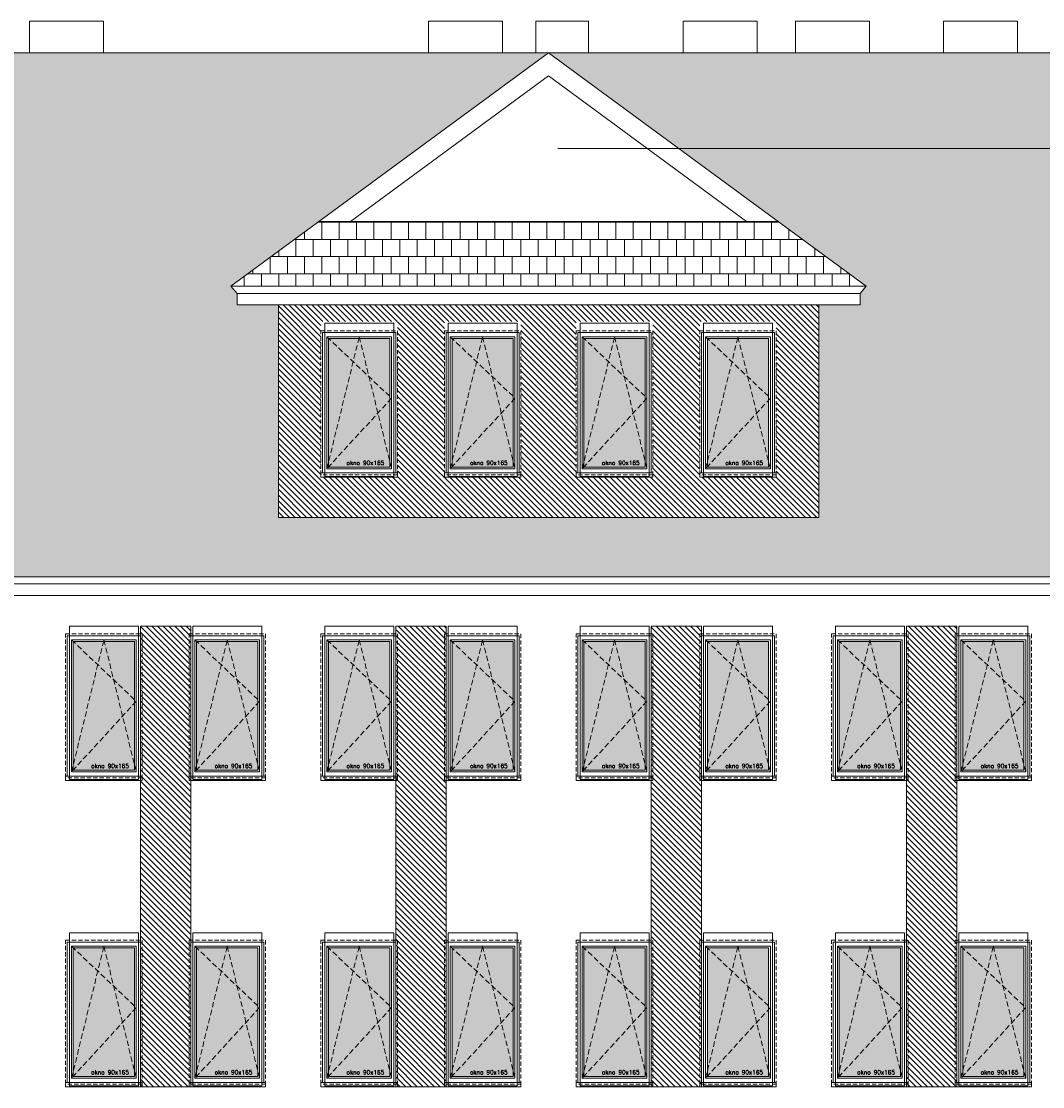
# Model space of a CAD drawing. Header units: millimetres. Extents: x -82287 to 177822, y -399756 to 0.
# Tile 225 of 228: x 62354 to 63554, y -202042 to -200790. Entities that reach past the tile are written whole.
import ezdxf
from ezdxf.enums import TextEntityAlignment as Align

# ---------------------------------------------------------------- set-up
doc = ezdxf.new("R2010")
doc.units = ezdxf.units.MM
doc.header["$MEASUREMENT"] = 0
doc.linetypes.add('SUŁOSZOWA - PB 21 03$0$CACHE', pattern=[9.525, 6.35, -3.175])
doc.linetypes.add('SUŁOSZOWA - PB 21 03$0$CARKOVANA', pattern=[7.5, 5, -2.5])
doc.layers.add('FL_XREF', color=252, linetype='Continuous')
for name, color, linetype, lineweight in [('SUŁOSZOWA - PB 21 03$0$! opisy okien elewacja', 251, 'Continuous', 0), ('SUŁOSZOWA - PB 21 03$0$!! 0_ Istn-okna', 251, 'Continuous', 0), ('SUŁOSZOWA - PB 21 03$0$!! 0_ Istn-widok', 251, 'Continuous', 0), ('SUŁOSZOWA - PB 21 03$0$!! 0_ WIDOK ELEWACJA', 251, 'Continuous', 0), ('SUŁOSZOWA - PB 21 03$0$!! 0_Istn-drzwi', 251, 'Continuous', 0), ('SUŁOSZOWA - PB 21 03$0$!! 0_Opis_pom', 251, 'Continuous', 0), ('SUŁOSZOWA - PB 21 03$0$!! 1_ELEWACJA KOLOR', 251, 'Continuous', 0), ('SUŁOSZOWA - PB 21 03$0$!! 1_Hatch dach', 251, 'Continuous', 0), ('SUŁOSZOWA - PB 21 03$0$!! 1_OPIS POM NOWE', 251, 'Continuous', 0), ('SUŁOSZOWA - PB 21 03$0$!! 2_NOWE OKNA WIDOk - remont', 251, 'Continuous', 0), ('SUŁOSZOWA - PB 21 03$0$!! 2_TYNK OBRYS', 251, 'Continuous', 0), ('SUŁOSZOWA - PB 21 03$0$!!_1  OPISY ELEWACJE', 251, 'Continuous', 0)]:
    doc.layers.add(name, color=color, linetype=linetype, lineweight=lineweight)
doc.styles.add('SUŁOSZOWA - PB 21 03$0$ARIAL', font='tahoma.ttf')
doc.styles.add('SUŁOSZOWA - PB 21 03$0$TXT', font='simplex.shx')
pattern_1 = [(0, (0, 0), (0, 20.32), []), (90, (0, 0), (-10.16, 20.32), [20.32, -20.32])]
pattern_2 = [(315, (4038.4983, 39195.6034), (3.367596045, 3.367596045), [])]

# ---------------------------------------------------------------- blocks, each defined once
blk = doc.blocks.new('SUŁOSZOWA - PB 21 03$0$okno 90x180')
at = {"layer": 'SUŁOSZOWA - PB 21 03$0$!! 1_Hatch dach', "true_color": 0x575757}
h = blk.add_hatch(dxfattribs=at)
h.set_pattern_fill('DOTS', color=251)
h.set_pattern_definition([(0, (-9632.3096, -11392.1331), (0.79375, 1.5875), [0, -1.5875])])
h.paths.add_polyline_path([(9, -20), (81, -20), (81, -171), (9, -171)])
at = {"layer": 'SUŁOSZOWA - PB 21 03$0$!! 0_ Istn-okna', "linetype": 'SUŁOSZOWA - PB 21 03$0$CARKOVANA', "lineweight": 5}
blk.add_lwpolyline([(0, -11), (90, -11), (90, -180), (0, -180)], close=True, dxfattribs=at)
at = {"layer": 'SUŁOSZOWA - PB 21 03$0$!! 0_ Istn-okna'}
for points in [[(2, -13), (88, -13), (88, -178), (2, -178)], [(7, -18), (83, -18), (83, -173), (7, -173)], [(9, -20), (81, -20), (81, -171), (9, -171)], [(0, -178), (90, -178), (90, -183), (0, -183)]]:
    blk.add_lwpolyline(points, close=True, dxfattribs=at)
at = {"layer": 'SUŁOSZOWA - PB 21 03$0$!! 1_Hatch dach', "color": 251, "linetype": 'SUŁOSZOWA - PB 21 03$0$CACHE', "true_color": 0x575757}
for points in [[(7, -173), (45, -18), (83, -173)], [(7, -18), (83, -90), (7, -173)]]:
    blk.add_lwpolyline(points, dxfattribs=at)
at = {"insert": (30.1, -163.6), "char_height": 5, "attachment_point": 1, "style": 'SUŁOSZOWA - PB 21 03$0$TXT'}
blk.add_mtext_dynamic_manual_height_columns('okno 90x165', width=52.63, gutter_width=75, heights=[0], dxfattribs=at)
blk = doc.blocks.new('SUŁOSZOWA - PB 21 03')
at = {"layer": 'SUŁOSZOWA - PB 21 03$0$!! 1_ELEWACJA KOLOR'}
h = blk.add_hatch(dxfattribs=at)
h.set_pattern_fill('ANSI31', color=251, scale=1.5, angle=-90)
h.set_pattern_definition(pattern_2)
h.paths.add_polyline_path([(63229.06735, -201175.9674), (63180.56735, -201175.9674), (62594.06735, -201175.9674), (62594.06735, -201425.92266), (63229.06735, -201425.92266)])
h.paths.add_polyline_path([(62944.06735, -201378.54958), (62944.06735, -201373.54958), (62944.06735, -201195.54958), (63034.06735, -201195.54958), (63034.06735, -201375.54958), (63034.06735, -201378.54958)], flags=16)
h.paths.add_polyline_path([(62948.56735, -201377.54958), (62948.56735, -201373.54958), (62946.06735, -201373.54958), (62946.06735, -201197.54958), (63032.06735, -201197.54958), (63032.06735, -201373.54958), (63029.56735, -201373.54958), (63029.56735, -201377.54958)], flags=0)
h.paths.add_polyline_path([(62951.06735, -201368.54958), (62951.06735, -201202.54958), (63027.06735, -201202.54958), (63027.06735, -201368.54958)], flags=0)
h.paths.add_polyline_path([(62951.06735, -201368.54958), (62953.06735, -201359.81273), (62953.06735, -201204.73379), (62952.89867, -201204.54958), (62988.60952, -201204.54958), (62989.06735, -201202.54958), (62989.52518, -201204.54958), (63025.06735, -201204.54958), (63025.06735, -201283.36536), (63027.06735, -201285.54958), (63025.06735, -201287.73379), (63025.06735, -201366.54958), (62952.89867, -201366.54958)], flags=0)
h.paths.add_polyline_path([(62879.06735, -201378.54958), (62789.06735, -201378.54958), (62789.06735, -201373.54958), (62789.06735, -201195.54958), (62879.06735, -201195.54958), (62879.06735, -201375.54958)], flags=16)
h.paths.add_polyline_path([(62874.56735, -201377.54958), (62793.56735, -201377.54958), (62793.56735, -201373.54958), (62791.06735, -201373.54958), (62791.06735, -201197.54958), (62877.06735, -201197.54958), (62877.06735, -201373.54958), (62874.56735, -201373.54958)], flags=0)
h.paths.add_polyline_path([(62872.06735, -201368.54958), (62796.06735, -201368.54958), (62796.06735, -201202.54958), (62872.06735, -201202.54958)], flags=0)
h.paths.add_polyline_path([(62870.06735, -201366.54958), (62797.89867, -201366.54958), (62796.06735, -201368.54958), (62798.06735, -201359.81273), (62798.06735, -201204.73379), (62797.89867, -201204.54958), (62833.60952, -201204.54958), (62834.06735, -201202.54958), (62834.52518, -201204.54958), (62870.06735, -201204.54958), (62870.06735, -201283.36536), (62872.06735, -201285.54958), (62870.06735, -201287.73379)], flags=0)
h.paths.add_polyline_path([(63089.06735, -201378.54958), (63089.06735, -201373.54958), (63089.06735, -201195.54958), (63179.06735, -201195.54958), (63179.06735, -201375.54958), (63179.06735, -201378.54958)], flags=16)
h.paths.add_polyline_path([(63091.06735, -201373.54958), (63091.06735, -201197.54958), (63177.06735, -201197.54958), (63177.06735, -201373.54958), (63174.56735, -201373.54958), (63174.56735, -201377.54958), (63093.56735, -201377.54958), (63093.56735, -201373.54958)], flags=0)
h.paths.add_polyline_path([(63096.06735, -201368.54958), (63096.06735, -201202.54958), (63172.06735, -201202.54958), (63172.06735, -201368.54958)], flags=0)
h.paths.add_polyline_path([(63096.06735, -201368.54958), (63098.06735, -201359.81273), (63098.06735, -201204.73379), (63097.89867, -201204.54958), (63133.60952, -201204.54958), (63134.06735, -201202.54958), (63134.52518, -201204.54958), (63170.06735, -201204.54958), (63170.06735, -201283.36536), (63172.06735, -201285.54958), (63170.06735, -201287.73379), (63170.06735, -201366.54958), (63097.89867, -201366.54958)], flags=0)
h.paths.add_polyline_path([(62734.06735, -201378.54958), (62644.06735, -201378.54958), (62644.06735, -201373.54958), (62644.06735, -201195.54958), (62734.06735, -201195.54958), (62734.06735, -201375.54958)], flags=16)
h.paths.add_polyline_path([(62732.06735, -201373.54958), (62729.56735, -201373.54958), (62729.56735, -201377.54958), (62648.56735, -201377.54958), (62648.56735, -201373.54958), (62646.06735, -201373.54958), (62646.06735, -201197.54958), (62732.06735, -201197.54958)], flags=0)
h.paths.add_polyline_path([(62727.06735, -201368.54958), (62651.06735, -201368.54958), (62651.06735, -201202.54958), (62727.06735, -201202.54958)], flags=0)
h.paths.add_polyline_path([(62725.06735, -201366.54958), (62652.89867, -201366.54958), (62651.06735, -201368.54958), (62653.06735, -201359.81273), (62653.06735, -201204.73379), (62652.89867, -201204.54958), (62688.60952, -201204.54958), (62689.06735, -201202.54958), (62689.52518, -201204.54958), (62725.06735, -201204.54958), (62725.06735, -201283.36536), (62727.06735, -201285.54958), (62725.06735, -201287.73379)], flags=0)
h.paths.add_polyline_path([(62672.8951, -201365.38995), (62723.01415, -201365.38995), (62723.01415, -201357.88995), (62672.8951, -201357.88995)], flags=8)
h.paths.add_polyline_path([(62817.8951, -201365.38995), (62868.01415, -201365.38995), (62868.01415, -201357.88995), (62817.8951, -201357.88995)], flags=8)
h.paths.add_polyline_path([(62972.8951, -201365.38995), (63023.01415, -201365.38995), (63023.01415, -201357.88995), (62972.8951, -201357.88995)], flags=8)
h.paths.add_polyline_path([(63117.8951, -201365.38995), (63168.01415, -201365.38995), (63168.01415, -201357.88995), (63117.8951, -201357.88995)], flags=8)
h = blk.add_hatch(dxfattribs=at)
h.set_pattern_fill('ANSI31', color=251, scale=1.5, angle=-90)
h.set_pattern_definition(pattern_2)
h.paths.add_polyline_path([(62432.06735, -201553.74713), (62491.06735, -201553.74713), (62491.06735, -202094.74713), (62432.06735, -202094.74713)])
h = blk.add_hatch(dxfattribs=at)
h.set_pattern_fill('ANSI31', color=251, scale=1.5, angle=-90)
h.set_pattern_definition(pattern_2)
h.paths.add_polyline_path([(62732.06735, -201553.74713), (62791.06735, -201553.74713), (62791.06735, -202094.74713), (62732.06735, -202094.74713)])
h = blk.add_hatch(dxfattribs=at)
h.set_pattern_fill('ANSI31', color=251, scale=1.5, angle=-90)
h.set_pattern_definition(pattern_2)
h.paths.add_polyline_path([(63032.06735, -201553.74713), (63091.06735, -201553.74713), (63091.06735, -202094.74713), (63032.06735, -202094.74713)])
h = blk.add_hatch(dxfattribs=at)
h.set_pattern_fill('ANSI31', color=251, scale=1.5, angle=-90)
h.set_pattern_definition(pattern_2)
h.paths.add_polyline_path([(63332.06735, -201553.74713), (63391.06735, -201553.74713), (63391.06735, -202094.74713), (63332.06735, -202094.74713)])
at = {"layer": 'SUŁOSZOWA - PB 21 03$0$!! 1_Hatch dach'}
h = blk.add_hatch(dxfattribs=at)
h.set_pattern_fill('AR-B88', color=8, scale=0.1)
h.set_pattern_definition(pattern_1)
h.paths.add_polyline_path([(62911.56735, -200879.74713), (59911.56735, -200879.74713), (60284.83426, -201154.19671), (60277.56735, -201162.45455), (60277.56735, -201175.9674), (60265.67605, -201175.9674), (60229.06735, -201175.9674), (60229.06735, -201425.92266), (59594.06735, -201425.92266), (59594.06735, -201175.9674), (59545.56735, -201175.9674), (59545.56735, -201162.45455), (59538.30044, -201154.19671), (59911.56735, -200879.74713), (58979.56735, -200879.74713), (58979.56735, -201495.5652), (60948.79664, -201495.5652), (61412.81735, -201087.22697), (61876.83806, -201495.5652), (63933.56735, -201495.5652), (63933.56735, -200879.74713), (62911.56735, -200879.74713), (63284.83426, -201154.19671), (63277.56735, -201162.45455), (63277.56735, -201175.9674), (63265.67605, -201175.9674), (63229.06735, -201175.9674), (63229.06735, -201425.92266), (62594.06735, -201425.92266), (62594.06735, -201175.9674), (62545.56735, -201175.9674), (62545.56735, -201162.45455), (62538.30044, -201154.19671)])
h.paths.add_polyline_path([(60534.56735, -201260.54958), (60534.56735, -201375.54958), (60459.56735, -201375.54958), (60459.56735, -201260.54958)], flags=16)
h.paths.add_polyline_path([(60527.56735, -201267.54958), (60527.56735, -201368.54958), (60466.56735, -201368.54958), (60466.56735, -201267.54958)], flags=0)
h.paths.add_polyline_path([(60525.56735, -201269.54958), (60525.56735, -201316.39384), (60527.56735, -201318.04958), (60525.56735, -201319.70531), (60525.56735, -201361.92662), (60526.96339, -201366.54958), (60468.98319, -201366.54958), (60466.56735, -201368.54958), (60468.56735, -201361.92662), (60468.56735, -201269.20531), (60468.98319, -201269.54958), (60496.46339, -201269.54958), (60497.06735, -201267.54958), (60497.67131, -201269.54958)], flags=0)
h.paths.add_polyline_path([(63533.56735, -201260.54958), (63608.56735, -201260.54958), (63608.56735, -201375.54958), (63533.56735, -201375.54958)], flags=16)
h.paths.add_polyline_path([(63540.56735, -201267.54958), (63601.56735, -201267.54958), (63601.56735, -201368.54958), (63540.56735, -201368.54958)], flags=0)
h.paths.add_polyline_path([(63542.56735, -201269.20531), (63542.98319, -201269.54958), (63570.46339, -201269.54958), (63571.06735, -201267.54958), (63571.67131, -201269.54958), (63599.56735, -201269.54958), (63599.56735, -201316.39384), (63601.56735, -201318.04958), (63599.56735, -201319.70531), (63599.56735, -201361.92662), (63600.96339, -201366.54958), (63542.98319, -201366.54958), (63540.56735, -201368.54958), (63542.56735, -201361.92662)], flags=0)
h.paths.add_polyline_path([(59383.56735, -201260.54958), (59383.56735, -201375.54958), (59308.56735, -201375.54958), (59308.56735, -201260.54958)], flags=16)
h.paths.add_polyline_path([(59376.56735, -201267.54958), (59376.56735, -201368.54958), (59315.56735, -201368.54958), (59315.56735, -201267.54958)], flags=0)
h.paths.add_polyline_path([(59374.56735, -201269.54958), (59374.56735, -201316.39384), (59376.56735, -201318.04958), (59374.56735, -201319.70531), (59374.56735, -201361.92662), (59375.96339, -201366.54958), (59317.98319, -201366.54958), (59315.56735, -201368.54958), (59317.56735, -201361.92662), (59317.56735, -201269.20531), (59317.98319, -201269.54958), (59345.46339, -201269.54958), (59346.06735, -201267.54958), (59346.67131, -201269.54958)], flags=0)
h.paths.add_polyline_path([(59337.3951, -201365.38995), (59387.51415, -201365.38995), (59387.51415, -201357.88995), (59337.3951, -201357.88995)], flags=24)
h.paths.add_polyline_path([(60488.3951, -201365.38995), (60538.51415, -201365.38995), (60538.51415, -201357.88995), (60488.3951, -201357.88995)], flags=24)
h.paths.add_polyline_path([(63562.3951, -201365.38995), (63612.51415, -201365.38995), (63612.51415, -201357.88995), (63562.3951, -201357.88995)], flags=24)
h = blk.add_hatch(dxfattribs=at)
h.set_pattern_fill('AR-B88', color=8, scale=0.1)
h.set_pattern_definition(pattern_1)
h.paths.add_polyline_path([(63181.06822, -201077.90131), (62642.06648, -201077.90131), (62538.30044, -201154.19671), (63284.83426, -201154.19671)])
at = {"layer": 'SUŁOSZOWA - PB 21 03$0$! opisy okien elewacja'}
for points in [[(62594.06735, -201425.92266), (62594.06735, -201175.9674)], [(63229.06735, -201425.92266), (63229.06735, -201175.9674)]]:
    blk.add_lwpolyline(points, dxfattribs=at)
at = {"layer": 'SUŁOSZOWA - PB 21 03$0$!! 0_ Istn-widok'}
for points in [[(62301.56735, -200842.74713), (62388.56735, -200842.74713), (62388.56735, -200879.74713), (62301.56735, -200879.74713)], [(62770.56735, -200842.74713), (62857.56735, -200842.74713), (62857.56735, -200879.74713), (62770.56735, -200879.74713)], [(62896.56735, -200842.74713), (62958.56735, -200842.74713), (62958.56735, -200879.74713), (62896.56735, -200879.74713)], [(63069.56735, -200842.74713), (63156.56735, -200842.74713), (63156.56735, -200879.74713), (63069.56735, -200879.74713)], [(63201.56735, -200842.74713), (63288.56735, -200842.74713), (63288.56735, -200879.74713), (63201.56735, -200879.74713)], [(63375.56735, -200842.74713), (63462.56735, -200842.74713), (63462.56735, -200879.74713), (63375.56735, -200879.74713)]]:
    blk.add_lwpolyline(points, close=True, dxfattribs=at)
blk.add_lwpolyline([(61876.83806, -201495.5652), (63933.56735, -201495.5652)], dxfattribs=at)
at = {"layer": 'SUŁOSZOWA - PB 21 03$0$!! 0_ WIDOK ELEWACJA'}
for points in [[(63933.56735, -200879.74713), (57620.56735, -200879.74713)], [(62538.30044, -201154.19671), (62911.56735, -200879.74713)], [(63284.83426, -201154.19671), (62911.56735, -200879.74713)], [(62678.94276, -201077.90131), (62911.56735, -200906.86091)], [(63144.19194, -201077.90131), (62911.56735, -200906.86091)], [(63181.06822, -201077.90131), (62642.06648, -201077.90131)], [(62538.30044, -201154.19671), (62545.56735, -201162.45455)], [(62538.30044, -201154.19671), (62545.56735, -201162.45455)], [(62538.30044, -201154.19671), (63284.83426, -201154.19671)], [(63284.83426, -201154.19671), (63277.56735, -201162.45455)], [(63284.83426, -201154.19671), (63277.56735, -201162.45455)], [(62545.56735, -201162.45455), (62545.56735, -201175.9674)], [(62545.56735, -201162.45455), (62545.56735, -201175.9674)], [(62545.56735, -201162.45455), (63277.56735, -201162.45455)], [(63277.56735, -201162.45455), (63277.56735, -201175.9674)], [(63277.56735, -201162.45455), (63277.56735, -201175.9674)], [(62642.56735, -201175.9674), (62545.56735, -201175.9674)], [(62557.45865, -201175.9674), (62545.56735, -201175.9674)], [(62642.56735, -201175.9674), (62545.56735, -201175.9674)], [(62557.45865, -201175.9674), (62545.56735, -201175.9674)], [(63229.06735, -201175.9674), (62594.06735, -201175.9674)], [(63180.56735, -201175.9674), (63277.56735, -201175.9674)], [(63229.06735, -201175.9674), (63277.56735, -201175.9674)], [(63265.67605, -201175.9674), (63277.56735, -201175.9674)], [(63265.67605, -201175.9674), (63277.56735, -201175.9674)], [(63229.06735, -201425.92266), (62594.06735, -201425.92266)], [(61886.22198, -201503.82305), (63933.56735, -201503.82305)], [(63933.56735, -201517.33589), (61903.31236, -201517.33589)]]:
    blk.add_lwpolyline(points, dxfattribs=at)
for points in [[(58979.56735, -201495.5652), (58979.56735, -200879.74713), (63933.56735, -200879.74713), (63933.56735, -201495.5652), (61876.83806, -201495.5652), (61412.81735, -201087.22697), (60948.79664, -201495.5652)], [(62648.56735, -201197.54958), (62729.56735, -201197.54958), (62729.56735, -201377.54958), (62648.56735, -201377.54958)], [(62793.56735, -201197.54958), (62874.56735, -201197.54958), (62874.56735, -201377.54958), (62793.56735, -201377.54958)], [(62948.56735, -201197.54958), (63029.56735, -201197.54958), (63029.56735, -201377.54958), (62948.56735, -201377.54958)], [(63093.56735, -201197.54958), (63174.56735, -201197.54958), (63174.56735, -201377.54958), (63093.56735, -201377.54958)], [(62348.56735, -201553.74713), (62429.56735, -201553.74713), (62429.56735, -201733.74713), (62348.56735, -201733.74713)], [(62493.56735, -201553.74713), (62574.56735, -201553.74713), (62574.56735, -201733.74713), (62493.56735, -201733.74713)], [(62493.56735, -201553.74713), (62574.56735, -201553.74713), (62574.56735, -201733.74713), (62493.56735, -201733.74713)], [(62648.56735, -201553.74713), (62729.56735, -201553.74713), (62729.56735, -201733.74713), (62648.56735, -201733.74713)], [(62793.56735, -201553.74713), (62874.56735, -201553.74713), (62874.56735, -201733.74713), (62793.56735, -201733.74713)], [(62948.56735, -201553.74713), (63029.56735, -201553.74713), (63029.56735, -201733.74713), (62948.56735, -201733.74713)], [(63093.56735, -201553.74713), (63174.56735, -201553.74713), (63174.56735, -201733.74713), (63093.56735, -201733.74713)], [(63248.56735, -201553.74713), (63329.56735, -201553.74713), (63329.56735, -201733.74713), (63248.56735, -201733.74713)], [(63393.56735, -201553.74713), (63474.56735, -201553.74713), (63474.56735, -201733.74713), (63393.56735, -201733.74713)], [(62348.56735, -201913.74713), (62429.56735, -201913.74713), (62429.56735, -202093.74713), (62348.56735, -202093.74713)], [(62493.56735, -201913.74713), (62574.56735, -201913.74713), (62574.56735, -202093.74713), (62493.56735, -202093.74713)], [(62493.56735, -201913.74713), (62574.56735, -201913.74713), (62574.56735, -202093.74713), (62493.56735, -202093.74713)], [(62648.56735, -201913.74713), (62729.56735, -201913.74713), (62729.56735, -202093.74713), (62648.56735, -202093.74713)], [(62793.56735, -201913.74713), (62874.56735, -201913.74713), (62874.56735, -202093.74713), (62793.56735, -202093.74713)], [(62948.56735, -201913.74713), (63029.56735, -201913.74713), (63029.56735, -202093.74713), (62948.56735, -202093.74713)], [(63093.56735, -201913.74713), (63174.56735, -201913.74713), (63174.56735, -202093.74713), (63093.56735, -202093.74713)], [(63248.56735, -201913.74713), (63329.56735, -201913.74713), (63329.56735, -202093.74713), (63248.56735, -202093.74713)], [(63393.56735, -201913.74713), (63474.56735, -201913.74713), (63474.56735, -202093.74713), (63393.56735, -202093.74713)]]:
    blk.add_lwpolyline(points, close=True, dxfattribs=at)
at = {"layer": 'SUŁOSZOWA - PB 21 03$0$!! 0_Istn-drzwi'}
blk.add_lwpolyline([(57620.56735, -200879.74713), (63933.56735, -200879.74713)], dxfattribs=at)
at = {"layer": 'SUŁOSZOWA - PB 21 03$0$!! 2_TYNK OBRYS'}
for points in [[(62432.06735, -201553.74713), (62491.06735, -201553.74713), (62491.06735, -202094.74713), (62432.06735, -202094.74713)], [(62732.06735, -201553.74713), (62791.06735, -201553.74713), (62791.06735, -202094.74713), (62732.06735, -202094.74713)], [(63032.06735, -201553.74713), (63091.06735, -201553.74713), (63091.06735, -202094.74713), (63032.06735, -202094.74713)], [(63332.06735, -201553.74713), (63391.06735, -201553.74713), (63391.06735, -202094.74713), (63332.06735, -202094.74713)]]:
    blk.add_lwpolyline(points, close=True, dxfattribs=at)
at = {"layer": 'SUŁOSZOWA - PB 21 03$0$!!_1  OPISY ELEWACJE'}
blk.add_lwpolyline([(63955.76624, -200992.13146), (62922.55004, -200992.13146)], dxfattribs=at)
at = {"layer": 'SUŁOSZOWA - PB 21 03$0$!! 2_NOWE OKNA WIDOk - remont'}
for p in [(62644.06735, -201195.54958), (62789.06735, -201195.54958), (62944.06735, -201195.54958), (63089.06735, -201195.54958), (62344.06735, -201551.74713), (62489.06735, -201551.74713), (62644.06735, -201551.74713), (62789.06735, -201551.74713), (62944.06735, -201551.74713), (63089.06735, -201551.74713), (63244.06735, -201551.74713), (63389.06735, -201551.74713), (62344.06735, -201911.74713), (62489.06735, -201911.74713), (62644.06735, -201911.74713), (62789.06735, -201911.74713), (62944.06735, -201911.74713), (63089.06735, -201911.74713), (63244.06735, -201911.74713), (63389.06735, -201911.74713)]:
    blk.add_blockref('SUŁOSZOWA - PB 21 03$0$okno 90x180', p, dxfattribs=at)
at = {"layer": 'SUŁOSZOWA - PB 21 03$0$!! 0_Opis_pom', "ltscale": 0.7, "style": 'SUŁOSZOWA - PB 21 03$0$ARIAL'}
for tag, p in [('B0,19', (52679.2094, -194257.55204)), ('B2,14', (73874.0461, -194402.0887)), ('B2,12', (73342.49259, -194413.89249)), ('B1,21', (60405.50261, -194427.18207)), ('B2,11', (73069.01144, -194438.89383)), ('A1,16', (59129.54925, -194448.08429)), ('B1/17', (59524.53699, -194450.37428)), ('B1,19', (59914.81903, -194448.15658)), ('1,23', (61575.22173, -194450.37428)), ('B2,16', (75195.07765, -194441.83446)), ('B0,15', (51514.15008, -194461.8073)), ('A1,1', (58808.06672, -194460.94161)), ('1,22', (60947.33929, -194456.1144)), ('B2,19.1', (76701.67035, -194466.03695)), ('B3,7', (87459.81312, -194465.07097)), ('B3,3', (88235.73906, -194465.79732)), ('B0,18', (52071.43815, -194478.40179)), ('B1,18', (59715.51745, -194473.87108)), ('B2,17', (75506.7465, -194471.3759)), ('B3,8', (90006.66539, -194478.47972)), ('B1,20', (60198.53687, -194490.17374)), ('B2,10', (72728.63362, -194489.37283)), ('B2,15', (74566.38885, -194487.81114)), ('B3,6', (86826.65132, -194483.15512)), ('B2,13', (73649.91716, -194500.01242)), ('A0,6', (49094.40602, -194505.72387)), ('A1,6', (58565.96262, -194514.50753)), ('B1,1', (61908.24378, -194515.48656)), ('A2,5', (72452.45009, -194505.90583)), ('A0,4', (49692.81919, -194517.93289)), ('A0,3', (49906.53818, -194524.03766)), ('B0,20', (53125.45224, -194527.8835)), ('B0,22', (54187.56644, -194519.04308)), ('A0,5', (49399.71914, -194533.19455)), ('B0,21', (53847.26622, -194535.08002)), ('B1,3', (62229.35503, -194604.49851)), ('B2,18', (75922.43604, -194612.23635)), ('B2,19', (77152.69039, -194617.53776)), ('A3,4', (85509.27934, -194642.47136)), ('B0,24B', (54824.42896, -194684.26784)), ('B1,4', (63476.45184, -194691.11207)), ('B0,16', (51457.40872, -194704.43091)), ('B0,13', (50367.63944, -194706.5583)), ('B0,17', (51897.58569, -194706.77195)), ('A2,4', (71695.75649, -194707.44268)), ('A1,5', (58149.22649, -194724.80163)), ('A2.1', (72371.45884, -194731.56251)), ('B0,23', (54542.05776, -194742.93939)), ('A1,2', (58744.42262, -194746.622)), ('B1,2D', (60756.29674, -194750.92727)), ('B0,14', (50962.60809, -194789.06568)), ('A1,15', (59129.54925, -194780.73348)), ('B1,4', (63483.03852, -194791.04365)), ('A3.1', (86079.08704, -194786.62422)), ('A0,2', (49295.91259, -194810.95246)), ('B1,2B', (62374.83512, -194841.86715)), ('B2.7', (74548.27897, -194836.12781)), ('B3,2', (89035.72921, -194837.99287)), ('B0,7', (52851.95551, -194845.56115)), ('B1,2A', (61803.35407, -194869.27513)), ('B0,8', (51561.38742, -194890.27848)), ('A3.2', (86016.50296, -195004.88875)), ('A1,3', (58810.05243, -195008.83917)), ('A0,1', (49914.27925, -195025.82804)), ('A0,10', (49695.87246, -195042.9259)), ('B0,17', (51225.06492, -195049.74007)), ('B0,6', (52110.41055, -195069.39267)), ('B1,8', (61403.63433, -195071.25189)), ('A2.2', (72371.45884, -195070.78713)), ('B2.2', (74976.1855, -195068.47988)), ('A0,7', (49042.50308, -195082.6056)), ('B3,11', (88623.94853, -195099.23575)), ('B3,4', (87612.56208, -195132.78192)), ('B3,5', (86839.47632, -195174.05241)), ('B0,12', (50313.60595, -195207.52936)), ('B0,11', (50726.178, -195219.06638)), ('B3,10', (89778.42161, -195220.68871)), ('B1,6', (63686.26823, -195231.3997)), ('B0,24A', (54359.17011, -195245.97867)), ('A1,4', (58093.66276, -195250.96213)), ('B0,10', (51476.34179, -195259.44699)), ('B3,9', (90479.74099, -195260.18621)), ('A0,11', (49643.96951, -195271.84772)), ('B0,9', (51798.4912, -195291.17482)), ('B1,14', (59332.54805, -195280.73534)), ('B2,21', (75970.16114, -195290.81005)), ('A0,8', (49042.50308, -195293.21363)), ('B1,13', (60186.62513, -195314.46953)), ('B1,5', (63419.22943, -195317.21026)), ('B2,9', (73175.51251, -195317.21162)), ('B0,3', (52068.59538, -195319.60465)), ('B1,10', (60892.94126, -195319.45825)), ('A2.3', (71832.37045, -195318.78232)), ('B2,4', (74493.5947, -195318.7733)), ('B2,3', (74674.2815, -195319.28036)), ('A3,3', (85569.83931, -195318.78232)), ('B3,1', (88723.65615, -195329.98594)), ('B2,8', (73894.209, -195338.18956)), ('B1,9', (61058.12383, -195344.48743)), ('B2.1', (75304.74121, -195348.36327)), ('B2,20', (77211.021, -195343.82367)), ('B0,2', (52227.2348, -195357.98297)), ('B1,2C', (61827.40698, -195369.02625)), ('B1,7', (62134.52151, -195372.05069)), ('B0,1', (53061.17304, -195403.85659)), ('A0,9', (49001.50444, -195413.15723)), ('A0,12', (49689.76592, -195485.50737)), ('B0,4', (52224.78303, -195500.96352)), ('B1,11', (61050.00078, -195512.89565)), ('B2,5', (74686.48999, -195507.24036)), ('B1,12', (60864.00751, -195544.00738)), ('B2,6', (74499.29165, -195549.55175)), ('B0,5', (52066.14362, -195556.83806)), ('C2,2', (74812.78942, -195865.8959)), ('C1,3', (61091.58871, -195973.27844)), ('C0,2A', (52278.30875, -196050.48297)), ('C0,1', (52808.36775, -196132.34208)), ('C1,2', (61690.27405, -196439.72387)), ('C1,1', (62060.59754, -196465.28533)), ('C3,1', (88979.71614, -196545.67785)), ('C0,2B', (53028.88223, -196668.8019)), ('C1,4', (61008.68123, -196686.32122)), ('C2,1', (75334.65984, -196786.2197)), ('C2,3', (74834.65119, -196933.26657)), ('C1,5', (61062.7252, -196991.42453)), ('C1,10', (62127.38542, -196998.81344)), ('C1,9', (62147.33751, -197289.53424)), ('C1,6', (61131.41824, -197329.69535)), ('C0,3', (52181.98562, -197341.92176)), ('D1,1', (73931.12245, -197584.03121)), ('C0,4', (52345.96562, -197596.60561)), ('D0,18', (60296.49264, -197617.95269)), ('C2,4', (75243.70451, -197663.89)), ('D0,7', (59141.53804, -197722.84718)), ('D0,17', (60701.16801, -197741.44864)), ('C1,7', (61222.2575, -197737.18052)), ('D1,4', (73157.19908, -197744.29721)), ('D0,3', (59562.25866, -197751.14316)), ('D1,6', (72757.78643, -197751.22612)), ('D0,6', (58741.71849, -197802.61699)), ('D0,10', (58357.73602, -197820.93991)), ('D,09', (59195.67196, -197881.51243)), ('C0,5', (52269.72696, -197902.4362)), ('C0,6', (52872.93793, -197917.07354)), ('D0,2', (59943.06082, -197917.06725)), ('D1,3', (73475.28953, -197924.29875)), ('D0,16', (60721.3534, -197935.2949)), ('D0,8', (59058.9008, -197963.64925)), ('D0,5', (59448.52586, -197969.8061)), ('C2,5', (74555.08284, -197988.7886)), ('D1,5', (73291.61607, -197999.29956)), ('D0,4', (59655.02693, -198042.2589)), ('D0,15', (60692.12223, -198127.4643)), ('D1,2', (73578.07819, -198172.30068)), ('D0,1', (59931.33074, -198173.12806)), ('D0,11', (58161.27105, -198211.45823)), ('D0,12', (58250.99458, -198537.17631)), ('D0,13', (58250.99458, -198764.99605)), ('D0,14', (59130.08589, -198795.3373)), ('D1,7', (71854.87376, -198786.88467)), ('D1,8', (71715.35366, -199212.44512))]:
    blk.add_attdef(tag, text='', height=11.968, dxfattribs=at).set_placement(p, align=Align.MIDDLE_CENTER)
at = {"layer": 'SUŁOSZOWA - PB 21 03$0$!! 1_OPIS POM NOWE', "style": 'SUŁOSZOWA - PB 21 03$0$ARIAL'}
for tag, p in [('C1.7A', (61271.6179, -197538.30303)), ('C2.5B', (74970.66097, -197546.70728)), ('C2,5C', (74903.71123, -197659.13664)), ('C2.4', (75374.07862, -197726.11453)), ('D1,2B', (74322.25834, -197791.43247)), ('C1.7C', (61260.26049, -197811.38428)), ('C1.8B', (61588.27341, -197817.62151)), ('C1.8A', (61884.42005, -197818.94854)), ('C1.7B', (61322.12354, -197933.89849)), ('C2,5A', (74943.41937, -197993.49482)), ('E1.2', (62164.78326, -198139.98688)), ('E1.5E', (62692.10372, -198153.27854)), ('D1,2C', (73419.9359, -198156.57844)), ('E3.1', (88990.58975, -198158.87886)), ('D1,2A', (74280.17915, -198172.30068)), ('E2.9', (75361.45041, -198161.88904)), ('E2.7', (76022.45692, -198162.26272)), ('E1.1', (61330.46191, -198191.9806)), ('E1.5D', (62993.60773, -198185.416)), ('E1.5C', (63016.9343, -198246.3437)), ('E1.5B', (63264.15117, -198307.8661)), ('E3.2', (88781.41347, -198385.24275)), ('E1.6', (61022.6264, -198421.00827)), ('E2.2', (74782.75417, -198427.85813)), ('E2.8', (75757.29014, -198437.09188)), ('E2.6', (76531.8031, -198444.40756)), ('E1.5A', (63049.47589, -198456.39852)), ('E3.4', (89392.22607, -198450.03942)), ('E1.5F', (62736.15118, -198589.14592)), ('E1.5G', (62892.39981, -198586.12622)), ('E1,4', (61888.25021, -198652.6996)), ('E2.1', (75803.99631, -198697.05773)), ('E1.5L', (63297.7633, -198733.65678)), ('E1.3', (61058.5992, -198806.28147)), ('E1.5H', (62893.53005, -198830.01758)), ('E2,3', (74778.52304, -198843.9541)), ('E3.3', (89150.95684, -198867.32581)), ('E1.5K', (63266.15427, -198904.67789)), ('E1.5I', (62723.74907, -199005.87002)), ('E2.4', (75135.87669, -199083.20857)), ('E2.5', (76615.04061, -199164.91143)), ('E1.5J', (63204.25187, -199215.697))]:
    blk.add_attdef(tag, text='', height=11.968, dxfattribs=at).set_placement(p, align=Align.MIDDLE_CENTER)

msp = doc.modelspace()

# ---------------------------------------------------------------- block references
at = {"layer": 'FL_XREF'}
msp.add_blockref('SUŁOSZOWA - PB 21 03', (62.3, 52.9), dxfattribs=at)

doc.saveas('drawing.dxf')
